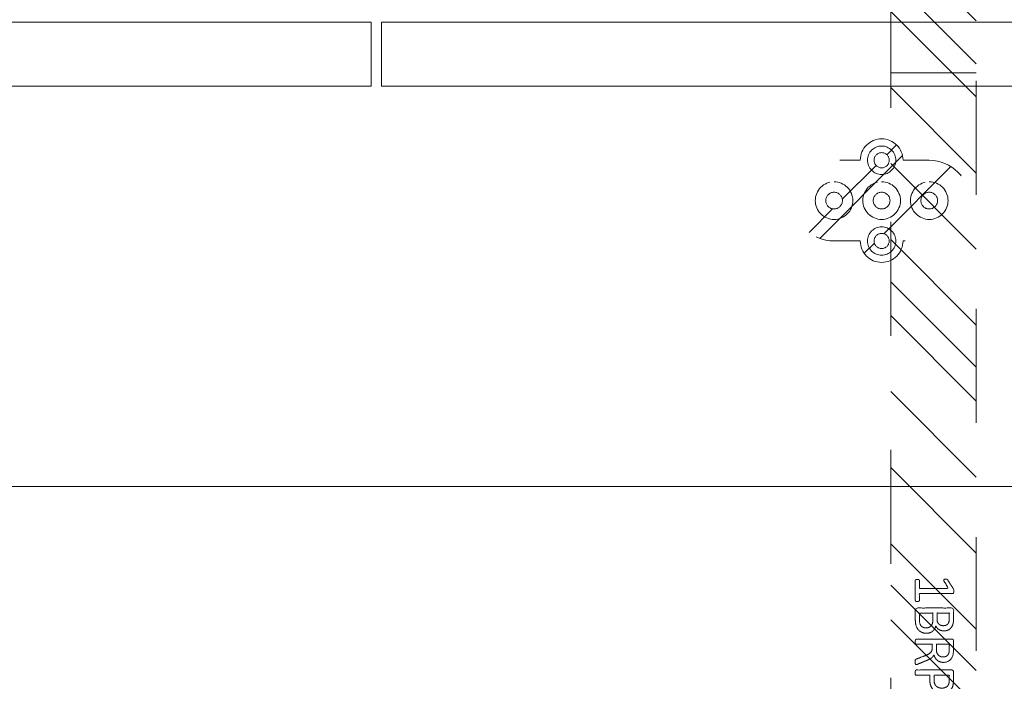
# Model space of a CAD drawing. Header units: inches. Extents: x -463 to -294, y -230 to 12.
# Tile 55 of 68: x -350.2 to -338.68, y -5.34 to 2.4. Entities that reach past the tile are written whole.
import ezdxf

# ---------------------------------------------------------------- set-up
doc = ezdxf.new("R2010")
doc.units = ezdxf.units.IN
doc.header["$LTSCALE"] = 32
doc.header["$MEASUREMENT"] = 0
doc.linetypes.add('Dash Style-1', pattern=[0.083328, 0.041656, -0.041672])
for name, color, linetype, lineweight in [('DashLine', 7, 'Dash Style-1', 13), ('DashLineFill', 7, 'Dash Style-1', 13), ('Drawing', 7, 'Continuous', 18), ('Metal-DeskStructure', 7, 'Continuous', 13), ('None', 7, 'Continuous', 18), ('SolidLine', 7, 'Continuous', 15), ('Wood_1-H', 7, 'Continuous', 13)]:
    doc.layers.add(name, color=color, linetype=linetype, lineweight=lineweight)
pattern_1 = [(45, (0, 0), (-1.61302, 1.9357), []), (45, (-1.0608, 1.0608), (-0.472346, 0.416761), [])]

# ---------------------------------------------------------------- blocks, each defined once
blk = doc.blocks.new('1BPJHN-ShroudBracket (2D)')
at = {"layer": 'DashLineFill', "linetype": 'Continuous', "lineweight": 13}
h = blk.add_hatch(dxfattribs=at)
h.set_pattern_fill('Steel', color=253, style=0, pattern_type=2)
h.set_pattern_definition(pattern_1)
edge = h.paths.add_edge_path()
edge.add_line((0.557, 0.472), (0.25, 0.472))
edge.add_arc((0, 0.472), 0.25, 0, 180)
edge.add_line((-0.25, 0.472), (-0.557, 0.472))
edge.add_arc((-0.557, 0), 0.472, 90, 270)
edge.add_line((-0.557, -0.472), (-0.25, -0.472))
edge.add_arc((0, -0.472), 0.25, 180, 360)
edge.add_line((0.25, -0.472), (0.557, -0.472))
edge.add_arc((0.557, 0), 0.472, 270, 450)
edge.add_line((0.557, 0.472), (0.557, 0.472))
edge = h.paths.add_edge_path()
edge.add_arc((0, 0), 0.0979, 180, 360)
edge.add_arc((0, 0), 0.0979, 0, 180)
edge.add_line((-0.098, 0), (-0.098, 0))
edge = h.paths.add_edge_path()
edge.add_arc((0, 0.472), 0.0885, 180, 360)
edge.add_arc((0, 0.472), 0.0885, 0, 180)
edge.add_line((-0.089, 0.472), (-0.089, 0.472))
edge = h.paths.add_edge_path()
edge.add_arc((-0.557, 0), 0.098, 180, 360)
edge.add_arc((-0.557, 0), 0.098, 0, 180)
edge.add_line((-0.655, 0), (-0.655, 0))
edge = h.paths.add_edge_path()
edge.add_arc((0.557, 0), 0.098, 180, 360)
edge.add_arc((0.557, 0), 0.098, 0, 180)
edge.add_line((0.459, 0), (0.459, 0))
edge = h.paths.add_edge_path()
edge.add_arc((0, -0.472), 0.0885, 180, 360)
edge.add_arc((0, -0.472), 0.0885, 0, 180)
edge.add_line((-0.089, -0.472), (-0.089, -0.472))
at = {"layer": 'DashLine', "flags": 128}
for points in [[(0, 0.638), (0.016, 0.638), (0.032, 0.635), (0.048, 0.631), (0.064, 0.626), (0.078, 0.619), (0.092, 0.61), (0.105, 0.601), (0.117, 0.59), (0.128, 0.578), (0.138, 0.565), (0.146, 0.551), (0.153, 0.536), (0.159, 0.521), (0.163, 0.505), (0.165, 0.489), (0.166, 0.472), (0.165, 0.456), (0.163, 0.44), (0.159, 0.424), (0.153, 0.409), (0.146, 0.394), (0.138, 0.38), (0.128, 0.367), (0.117, 0.355), (0.105, 0.344), (0.092, 0.334), (0.078, 0.326), (0.064, 0.319), (0.048, 0.314), (0.032, 0.31), (0.016, 0.307), (0, 0.306), (-0.016, 0.307), (-0.032, 0.31), (-0.048, 0.314), (-0.064, 0.319), (-0.078, 0.326), (-0.092, 0.334), (-0.105, 0.344), (-0.117, 0.355), (-0.128, 0.367), (-0.138, 0.38), (-0.146, 0.394), (-0.153, 0.409), (-0.159, 0.424), (-0.163, 0.44), (-0.165, 0.456), (-0.166, 0.472), (-0.165, 0.489), (-0.163, 0.505), (-0.159, 0.521), (-0.153, 0.536), (-0.146, 0.551), (-0.138, 0.565), (-0.128, 0.578), (-0.117, 0.59), (-0.105, 0.601), (-0.092, 0.61), (-0.078, 0.619), (-0.064, 0.626), (-0.048, 0.631), (-0.032, 0.635), (-0.016, 0.638)], [(-0.557, 0.22), (-0.536, 0.219), (-0.514, 0.216), (-0.493, 0.211), (-0.473, 0.203), (-0.453, 0.194), (-0.435, 0.183), (-0.418, 0.17), (-0.402, 0.156), (-0.387, 0.14), (-0.374, 0.122), (-0.363, 0.104), (-0.354, 0.084), (-0.347, 0.064), (-0.341, 0.043), (-0.338, 0.022), (-0.337, 0), (-0.338, -0.022), (-0.341, -0.043), (-0.347, -0.064), (-0.354, -0.084), (-0.363, -0.104), (-0.374, -0.122), (-0.387, -0.14), (-0.402, -0.156), (-0.418, -0.17), (-0.435, -0.183), (-0.453, -0.194), (-0.473, -0.203), (-0.493, -0.211), (-0.514, -0.216), (-0.536, -0.219), (-0.557, -0.22), (-0.579, -0.219), (-0.6, -0.216), (-0.621, -0.211), (-0.641, -0.203), (-0.661, -0.194), (-0.679, -0.183), (-0.697, -0.17), (-0.713, -0.156), (-0.727, -0.14), (-0.74, -0.122), (-0.751, -0.104), (-0.76, -0.084), (-0.768, -0.064), (-0.773, -0.043), (-0.776, -0.022), (-0.777, 0), (-0.776, 0.022), (-0.773, 0.043), (-0.768, 0.064), (-0.76, 0.084), (-0.751, 0.104), (-0.74, 0.122), (-0.727, 0.14), (-0.713, 0.156), (-0.697, 0.17), (-0.679, 0.183), (-0.661, 0.194), (-0.641, 0.203), (-0.621, 0.211), (-0.6, 0.216), (-0.579, 0.219)], [(0, 0.22), (0.022, 0.219), (0.043, 0.216), (0.064, 0.211), (0.084, 0.203), (0.104, 0.194), (0.122, 0.183), (0.14, 0.17), (0.156, 0.156), (0.17, 0.14), (0.183, 0.122), (0.194, 0.104), (0.203, 0.084), (0.211, 0.064), (0.216, 0.043), (0.219, 0.022), (0.22, 0), (0.219, -0.022), (0.216, -0.043), (0.211, -0.064), (0.203, -0.084), (0.194, -0.104), (0.183, -0.122), (0.17, -0.14), (0.156, -0.156), (0.14, -0.17), (0.122, -0.183), (0.104, -0.194), (0.084, -0.203), (0.064, -0.211), (0.043, -0.216), (0.022, -0.219), (0, -0.22), (-0.022, -0.219), (-0.043, -0.216), (-0.064, -0.211), (-0.084, -0.203), (-0.104, -0.194), (-0.122, -0.183), (-0.14, -0.17), (-0.156, -0.156), (-0.17, -0.14), (-0.183, -0.122), (-0.194, -0.104), (-0.203, -0.084), (-0.211, -0.064), (-0.216, -0.043), (-0.219, -0.022), (-0.22, 0), (-0.219, 0.022), (-0.216, 0.043), (-0.211, 0.064), (-0.203, 0.084), (-0.194, 0.104), (-0.183, 0.122), (-0.17, 0.14), (-0.156, 0.156), (-0.14, 0.17), (-0.122, 0.183), (-0.104, 0.194), (-0.084, 0.203), (-0.064, 0.211), (-0.043, 0.216), (-0.022, 0.219)], [(0.557, 0.22), (0.579, 0.219), (0.6, 0.216), (0.621, 0.211), (0.641, 0.203), (0.661, 0.194), (0.679, 0.183), (0.697, 0.17), (0.713, 0.156), (0.727, 0.14), (0.74, 0.122), (0.751, 0.104), (0.76, 0.084), (0.768, 0.064), (0.773, 0.043), (0.776, 0.022), (0.777, 0), (0.776, -0.022), (0.773, -0.043), (0.768, -0.064), (0.76, -0.084), (0.751, -0.104), (0.74, -0.122), (0.727, -0.14), (0.713, -0.156), (0.697, -0.17), (0.679, -0.183), (0.661, -0.194), (0.641, -0.203), (0.621, -0.211), (0.6, -0.216), (0.579, -0.219), (0.557, -0.22), (0.536, -0.219), (0.514, -0.216), (0.493, -0.211), (0.473, -0.203), (0.453, -0.194), (0.435, -0.183), (0.418, -0.17), (0.402, -0.156), (0.387, -0.14), (0.374, -0.122), (0.363, -0.104), (0.354, -0.084), (0.347, -0.064), (0.341, -0.043), (0.338, -0.022), (0.337, 0), (0.338, 0.022), (0.341, 0.043), (0.347, 0.064), (0.354, 0.084), (0.363, 0.104), (0.374, 0.122), (0.387, 0.14), (0.402, 0.156), (0.418, 0.17), (0.435, 0.183), (0.453, 0.194), (0.473, 0.203), (0.493, 0.211), (0.514, 0.216), (0.536, 0.219)], [(0.557, 0.098), (0.567, 0.097), (0.576, 0.096), (0.586, 0.094), (0.595, 0.09), (0.603, 0.086), (0.612, 0.081), (0.619, 0.076), (0.626, 0.069), (0.633, 0.062), (0.639, 0.054), (0.643, 0.046), (0.648, 0.037), (0.651, 0.028), (0.653, 0.019), (0.655, 0.01), (0.655, 0), (0.655, -0.01), (0.653, -0.019), (0.651, -0.028), (0.648, -0.037), (0.643, -0.046), (0.639, -0.054), (0.633, -0.062), (0.626, -0.069), (0.619, -0.076), (0.612, -0.081), (0.603, -0.086), (0.595, -0.09), (0.586, -0.094), (0.576, -0.096), (0.567, -0.097), (0.557, -0.098), (0.547, -0.097), (0.538, -0.096), (0.529, -0.094), (0.52, -0.09), (0.511, -0.086), (0.503, -0.081), (0.495, -0.076), (0.488, -0.069), (0.481, -0.062), (0.476, -0.054), (0.471, -0.046), (0.467, -0.037), (0.463, -0.028), (0.461, -0.019), (0.46, -0.01), (0.459, 0), (0.46, 0.01), (0.461, 0.019), (0.463, 0.028), (0.467, 0.037), (0.471, 0.046), (0.476, 0.054), (0.481, 0.062), (0.488, 0.069), (0.495, 0.076), (0.503, 0.081), (0.511, 0.086), (0.52, 0.09), (0.529, 0.094), (0.538, 0.096), (0.547, 0.097)], [(0, -0.306), (0.016, -0.307), (0.032, -0.31), (0.048, -0.314), (0.064, -0.319), (0.078, -0.326), (0.092, -0.334), (0.105, -0.344), (0.117, -0.355), (0.128, -0.367), (0.138, -0.38), (0.146, -0.394), (0.153, -0.409), (0.159, -0.424), (0.163, -0.44), (0.165, -0.456), (0.166, -0.472), (0.165, -0.489), (0.163, -0.505), (0.159, -0.521), (0.153, -0.536), (0.146, -0.551), (0.138, -0.565), (0.128, -0.578), (0.117, -0.59), (0.105, -0.601), (0.092, -0.61), (0.078, -0.619), (0.064, -0.626), (0.048, -0.631), (0.032, -0.635), (0.016, -0.638), (0, -0.638), (-0.016, -0.638), (-0.032, -0.635), (-0.048, -0.631), (-0.064, -0.626), (-0.078, -0.619), (-0.092, -0.61), (-0.105, -0.601), (-0.117, -0.59), (-0.128, -0.578), (-0.138, -0.565), (-0.146, -0.551), (-0.153, -0.536), (-0.159, -0.521), (-0.163, -0.505), (-0.165, -0.489), (-0.166, -0.472), (-0.165, -0.456), (-0.163, -0.44), (-0.159, -0.424), (-0.153, -0.409), (-0.146, -0.394), (-0.138, -0.38), (-0.128, -0.367), (-0.117, -0.355), (-0.105, -0.344), (-0.092, -0.334), (-0.078, -0.326), (-0.064, -0.319), (-0.048, -0.314), (-0.032, -0.31), (-0.016, -0.307)]]:
    blk.add_lwpolyline(points, close=True, dxfattribs=at)
at = {"layer": 'DashLineFill', "flags": 128}
for points in [[(0.557, 0.472), (0.25, 0.472, 1), (-0.25, 0.472), (-0.557, 0.472, 1), (-0.557, -0.472), (-0.25, -0.472, 1), (0.25, -0.472), (0.557, -0.472, 1), (0.557, 0.472)], [(-0.089, 0.472, 1), (0.089, 0.472, 1), (-0.089, 0.472)], [(-0.655, 0, 1), (-0.459, 0, 1), (-0.655, 0)], [(-0.098, 0, 1), (0.098, 0, 1), (-0.098, 0)], [(0.459, 0, 1), (0.655, 0, 1), (0.459, 0)], [(-0.089, -0.472, 1), (0.089, -0.472, 1), (-0.089, -0.472)]]:
    blk.add_lwpolyline(points, format="xyb", close=True, dxfattribs=at)
blk = doc.blocks.new('Group-13')
at = {"layer": 'SolidLine', "color": 7}
blk.add_blockref('1BPJHN-ShroudBracket (2D)', (19.345, 15.257), dxfattribs=at)
blk = doc.blocks.new('Group-24')
at = {"layer": 'Wood_1-H'}
for points in [[(-2.076, 17.344), (13.373, 17.344), (13.373, 16.596), (-2.076, 16.596), (-2.076, 17.344)], [(-2.076, 17.344), (13.373, 17.344), (13.373, 16.596), (-2.076, 16.596), (-2.076, 17.344)], [(-2.076, 17.344), (-2.076, 17.344), (13.373, 17.344), (13.373, 17.344), (-2.076, 17.344)], [(13.373, 17.344), (13.373, 17.344), (13.373, 16.596), (13.373, 16.596), (13.373, 17.344)], [(13.491, 17.344), (28.94, 17.344), (28.94, 16.596), (13.491, 16.596), (13.491, 17.344)], [(13.491, 17.344), (28.94, 17.344), (28.94, 16.596), (13.491, 16.596), (13.491, 17.344)], [(13.491, 16.596), (13.491, 16.596), (13.491, 17.344), (13.491, 17.344), (13.491, 16.596)], [(13.491, 17.344), (13.491, 17.344), (28.94, 17.344), (28.94, 17.344), (13.491, 17.344)], [(13.373, 16.596), (13.373, 16.596), (-2.076, 16.596), (-2.076, 16.596), (13.373, 16.596)], [(28.94, 16.596), (28.94, 16.596), (13.491, 16.596), (13.491, 16.596), (28.94, 16.596)]]:
    blk.add_lwpolyline(points, dxfattribs=at)
blk = doc.blocks.new('Group-49')
at = {"layer": 'Metal-DeskStructure', "color": 7}
for points, knots in [([(9.57, -0.189), (9.57, -0.197), (9.568, -0.211), (9.559, -0.213), (9.44, -0.213), (9.321, -0.213), (9.318, -0.212), (9.314, -0.206), (9.312, -0.197), (9.312, -0.184), (9.314, -0.175), (9.316, -0.169), (9.321, -0.165), (9.37, -0.165), (9.417, -0.165), (9.417, 0.004), (9.417, 0.174), (9.374, 0.148), (9.331, 0.122), (9.325, 0.121), (9.316, 0.119), (9.312, 0.122), (9.31, 0.133), (9.31, 0.146), (9.31, 0.156), (9.312, 0.161), (9.316, 0.165), (9.319, 0.167), (9.371, 0.2), (9.423, 0.233), (9.425, 0.235), (9.428, 0.235), (9.434, 0.237), (9.451, 0.237), (9.469, 0.237), (9.474, 0.233), (9.476, 0.229), (9.476, 0.031), (9.476, -0.165), (9.517, -0.165), (9.561, -0.165), (9.565, -0.169), (9.569, -0.175), (9.57, -0.184), (9.57, -0.189)], [0, 0, 0, 0.00261, 0.007831, 0.010441, 0.176195, 0.178805, 0.181415, 0.184026, 0.186636, 0.188594, 0.190551, 0.192509, 0.194467, 0.244389, 0.244389, 0.424498, 0.424498, 0.47805, 0.47805, 0.484241, 0.490432, 0.496622, 0.502813, 0.507071, 0.510941, 0.514811, 0.518682, 0.518682, 0.576295, 0.576295, 0.578743, 0.58119, 0.583638, 0.590247, 0.593184, 0.596122, 0.599059, 0.911881, 0.911881, 0.976501, 0.982376, 0.988251, 0.994125, 1, 1, 1]), ([(9.942, -0.084), (9.942, -0.106), (9.93, -0.141), (9.912, -0.171), (9.884, -0.191), (9.835, -0.213), (9.727, -0.213), (9.661, -0.213), (9.646, -0.202), (9.646, 0.011), (9.646, 0.224), (9.661, 0.235), (9.719, 0.235), (9.811, 0.235), (9.862, 0.218), (9.895, 0.191), (9.914, 0.148), (9.914, 0.106), (9.906, 0.076), (9.892, 0.052), (9.868, 0.032), (9.855, 0.026), (9.873, 0.023), (9.905, 0.004), (9.929, -0.023), (9.942, -0.062), (9.942, -0.084)], [0, 0, 0, 0.031455, 0.06291, 0.094366, 0.125821, 0.188731, 0.266159, 0.275837, 0.285516, 0.435531, 0.44521, 0.454888, 0.521427, 0.574659, 0.627891, 0.681123, 0.734355, 0.762747, 0.791139, 0.819531, 0.847924, 0.847924, 0.885943, 0.923962, 0.961981, 1, 1, 1]), ([(10.308, -0.204), (10.308, -0.208), (10.306, -0.212), (10.299, -0.213), (10.286, -0.215), (10.267, -0.215), (10.256, -0.213), (10.249, -0.212), (10.245, -0.206), (10.243, -0.201), (10.223, -0.148), (10.203, -0.095), (10.195, -0.077), (10.181, -0.047), (10.158, -0.025), (10.129, -0.014), (10.089, -0.014), (10.07, -0.014), (10.07, -0.109), (10.07, -0.208), (10.066, -0.212), (10.059, -0.213), (10.048, -0.215), (10.031, -0.215), (10.02, -0.213), (10.013, -0.212), (10.009, -0.208), (10.009, 0.003), (10.009, 0.224), (10.024, 0.235), (10.079, 0.235), (10.144, 0.235), (10.166, 0.233), (10.175, 0.231), (10.201, 0.228), (10.241, 0.207), (10.267, 0.178), (10.282, 0.139), (10.282, 0.095), (10.269, 0.058), (10.247, 0.03), (10.214, 0.012), (10.195, 0.004), (10.206, -0.001), (10.225, -0.016), (10.24, -0.036), (10.253, -0.064), (10.26, -0.081), (10.28, -0.129), (10.3, -0.178), (10.306, -0.191), (10.308, -0.202), (10.308, -0.204)], [0, 0, 0, 0.004018, 0.008035, 0.012053, 0.01607, 0.020088, 0.024105, 0.028123, 0.03214, 0.03214, 0.070951, 0.070951, 0.084634, 0.098317, 0.112001, 0.125684, 0.138745, 0.138745, 0.202807, 0.205295, 0.207782, 0.21027, 0.212758, 0.214748, 0.216739, 0.218729, 0.220719, 0.332671, 0.339637, 0.346603, 0.391882, 0.407555, 0.423229, 0.423229, 0.466696, 0.510164, 0.553631, 0.597099, 0.640566, 0.684033, 0.727501, 0.770968, 0.770968, 0.798042, 0.825115, 0.852188, 0.879262, 0.879262, 0.958132, 0.958132, 0.979066, 1, 1, 1]), ([(10.646, 0.104), (10.646, 0.069), (10.624, 0.015), (10.583, -0.022), (10.524, -0.044), (10.457, -0.044), (10.432, -0.044), (10.432, -0.124), (10.432, -0.208), (10.428, -0.212), (10.421, -0.213), (10.41, -0.215), (10.393, -0.215), (10.382, -0.213), (10.375, -0.212), (10.371, -0.208), (10.371, 0.002), (10.371, 0.222), (10.386, 0.235), (10.443, 0.235), (10.506, 0.235), (10.531, 0.231), (10.568, 0.224), (10.605, 0.202), (10.633, 0.17), (10.646, 0.128), (10.646, 0.104)], [0, 0, 0, 0.066268, 0.132535, 0.198803, 0.26507, 0.303966, 0.303966, 0.429297, 0.43506, 0.440822, 0.446584, 0.452347, 0.456957, 0.461567, 0.466177, 0.470786, 0.728938, 0.745073, 0.761208, 0.845107, 0.870922, 0.896738, 0.922553, 0.948369, 0.974184, 1, 1, 1]), ([(10.996, 0.209), (10.996, 0.203), (10.996, 0.193), (10.992, 0.187), (10.987, 0.183), (10.922, 0.183), (10.859, 0.183), (10.859, -0.01), (10.859, -0.208), (10.856, -0.212), (10.848, -0.213), (10.837, -0.215), (10.82, -0.215), (10.809, -0.213), (10.802, -0.212), (10.798, -0.208), (10.798, -0.01), (10.798, 0.183), (10.736, 0.183), (10.671, 0.183), (10.665, 0.187), (10.664, 0.193), (10.662, 0.202), (10.662, 0.215), (10.664, 0.226), (10.665, 0.231), (10.671, 0.235), (10.829, 0.235), (10.987, 0.235), (10.992, 0.231), (10.996, 0.226), (10.996, 0.215), (10.996, 0.209)], [0, 0, 0, 0.003046, 0.005389, 0.007733, 0.010076, 0.089744, 0.089744, 0.335779, 0.340465, 0.345152, 0.349838, 0.354524, 0.360382, 0.36624, 0.372099, 0.377957, 0.6855, 0.6855, 0.785085, 0.788014, 0.790943, 0.793872, 0.796801, 0.798998, 0.801195, 0.803391, 0.805588, 0.991213, 0.99341, 0.995606, 0.997803, 1, 1, 1]), ([(11.299, -0.07), (11.299, -0.105), (11.275, -0.162), (11.23, -0.201), (11.169, -0.221), (11.11, -0.221), (11.073, -0.213), (11.044, -0.206), (11.025, -0.197), (11.02, -0.193), (11.018, -0.188), (11.016, -0.182), (11.016, -0.172), (11.016, -0.162), (11.018, -0.153), (11.02, -0.145), (11.024, -0.143), (11.029, -0.143), (11.044, -0.153), (11.068, -0.162), (11.105, -0.171), (11.153, -0.171), (11.191, -0.16), (11.219, -0.136), (11.236, -0.101), (11.236, -0.053), (11.223, -0.022), (11.195, 0.001), (11.151, 0.012), (11.101, 0.012), (11.07, 0.008), (11.048, 0.008), (11.038, 0.017), (11.038, 0.121), (11.038, 0.224), (11.049, 0.235), (11.159, 0.235), (11.262, 0.235), (11.265, 0.231), (11.269, 0.226), (11.271, 0.215), (11.271, 0.196), (11.263, 0.183), (11.174, 0.183), (11.09, 0.183), (11.09, 0.12), (11.09, 0.056), (11.103, 0.058), (11.129, 0.06), (11.184, 0.06), (11.241, 0.041), (11.278, 0.008), (11.299, -0.04), (11.299, -0.07)], [0, 0, 0, 0.016248, 0.032495, 0.048743, 0.064991, 0.07474, 0.084488, 0.094237, 0.103985, 0.113734, 0.123483, 0.133231, 0.143955, 0.155653, 0.167352, 0.17905, 0.190748, 0.214145, 0.237542, 0.260938, 0.284335, 0.304389, 0.324444, 0.344498, 0.364552, 0.381743, 0.398934, 0.416124, 0.433315, 0.445134, 0.456952, 0.465394, 0.473836, 0.532936, 0.541379, 0.549822, 0.625104, 0.627919, 0.630733, 0.633547, 0.636362, 0.642928, 0.649495, 0.749089, 0.749089, 0.824606, 0.824606, 0.840082, 0.855558, 0.891668, 0.927779, 0.963889, 1, 1, 1]), ([(9.853, 0.115), (9.853, 0.132), (9.844, 0.157), (9.823, 0.176), (9.792, 0.185), (9.737, 0.185), (9.705, 0.185), (9.705, 0.113), (9.705, 0.041), (9.739, 0.041), (9.796, 0.041), (9.825, 0.052), (9.844, 0.073), (9.853, 0.1), (9.853, 0.115)], [0, 0, 0, 0.074499, 0.148998, 0.223496, 0.297995, 0.395417, 0.395417, 0.61891, 0.61891, 0.724928, 0.793696, 0.862464, 0.931232, 1, 1, 1]), ([(10.219, 0.109), (10.219, 0.137), (10.195, 0.172), (10.168, 0.181), (10.158, 0.183), (10.136, 0.185), (10.095, 0.185), (10.07, 0.185), (10.07, 0.109), (10.07, 0.034), (10.098, 0.034), (10.151, 0.034), (10.184, 0.045), (10.208, 0.067), (10.219, 0.095), (10.219, 0.109)], [0, 0, 0, 0.142515, 0.285031, 0.285031, 0.330993, 0.376955, 0.445899, 0.445899, 0.655281, 0.655281, 0.734439, 0.800829, 0.867219, 0.93361, 1, 1, 1]), ([(10.583, 0.098), (10.583, 0.126), (10.563, 0.163), (10.533, 0.18), (10.502, 0.185), (10.459, 0.185), (10.432, 0.185), (10.432, 0.096), (10.432, 0.006), (10.459, 0.006), (10.511, 0.006), (10.548, 0.019), (10.572, 0.045), (10.583, 0.078), (10.583, 0.098)], [0, 0, 0, 0.053098, 0.106195, 0.159293, 0.212391, 0.297937, 0.297937, 0.584068, 0.584068, 0.669615, 0.752211, 0.834807, 0.917404, 1, 1, 1]), ([(9.879, -0.088), (9.879, -0.068), (9.866, -0.038), (9.842, -0.018), (9.805, -0.007), (9.741, -0.007), (9.705, -0.007), (9.705, -0.085), (9.705, -0.164), (9.749, -0.164), (9.833, -0.164), (9.866, -0.136), (9.879, -0.106), (9.879, -0.088)], [0, 0, 0, 0.079156, 0.158312, 0.237468, 0.316624, 0.419526, 0.419526, 0.643799, 0.643799, 0.767809, 0.883905, 0.941952, 1, 1, 1])]:
    blk.add_open_spline(points, degree=2, knots=knots, dxfattribs=at)
blk = doc.blocks.new('1BRPT5-RightBeam (2D)')
at = {"layer": 'DashLineFill', "linetype": 'Continuous', "lineweight": 13}
h = blk.add_hatch(dxfattribs=at)
h.set_pattern_fill('Steel', color=253, style=0, pattern_type=2)
h.set_pattern_definition(pattern_1)
h.paths.add_polyline_path([(-1.85, 0.5), (20.472, 0.5), (20.472, -0.5), (-1.85, -0.5)])
at = {"layer": 'DashLineFill'}
blk.add_line((3.386, 0.5), (3.386, -0.5), dxfattribs=at)
at = {"layer": 'DashLineFill', "flags": 128}
blk.add_lwpolyline([(-1.85, 0.5), (20.472, 0.5), (20.472, -0.5), (-1.85, -0.5)], close=True, dxfattribs=at)
at = {"layer": 'Metal-DeskStructure', "color": 7}
blk.add_blockref('Group-49', (0, 0), dxfattribs=at)
blk = doc.blocks.new('Group-50')
at = {"layer": 'None', "color": 7, "rotation": 270}
blk.add_blockref('1BRPT5-RightBeam (2D)', (19.952, 20.139), dxfattribs=at)
blk = doc.blocks.new('Group-51')
at = {"layer": 'None'}
blk.add_blockref('Group-50', (0, 0), dxfattribs=at)
blk = doc.blocks.new('Group-63')
at = {"layer": 'SolidLine', "flags": 128}
blk.add_lwpolyline([(12.02, -13.531), (125.996, -13.531), (125.996, -25.539), (12.02, -25.539)], close=True, dxfattribs=at)
blk = doc.blocks.new('Group-64')
at = {"layer": 'None'}
blk.add_blockref('Group-63', (0, 0), dxfattribs=at)
blk = doc.blocks.new('Group-65')
at = {"layer": 'None'}
blk.add_blockref('Group-64', (0, 0), dxfattribs=at)
blk = doc.blocks.new('SL Overhead (2D)')
at = {"layer": 'None'}
blk.add_blockref('Group-65', (0, 0), dxfattribs=at)
at = {"layer": 'Drawing', "color": 0, "flags": 1}
for tag in ['Catalog', 'Custom', 'FinishGroup', 'Discount', 'Tag', 'Item1', 'Item2', 'Item3', 'Item4', 'Item5', 'Item6', 'Item7', 'Item8', 'Item9', 'Item10', 'Item11', 'Item12', 'Item13', 'Item14', 'Item15', 'Item16', 'Item17', 'Item18', 'Item19', 'Item20', 'Item21', 'Item22', 'Item23', 'Item24', 'Item25', 'Option1', 'Option2', 'Option3', 'Option4', 'Option5', 'Option6', 'Option7', 'Option8', 'Option9', 'Option10', 'Option11', 'Option12']:
    blk.add_attdef(tag, (-60.836, -146.526), '', height=0.00709, dxfattribs=at)

msp = doc.modelspace()

# ---------------------------------------------------------------- block references
at = {"layer": 'Drawing'}
msp.add_blockref('SL Overhead (2D)', (-420.305, 22.476), dxfattribs=at)
at = {"layer": 'None'}
for name in ['Group-24', 'Group-13', 'Group-51']:
    msp.add_blockref(name, (-359.459, -14.977), dxfattribs=at)

doc.saveas('drawing.dxf')
